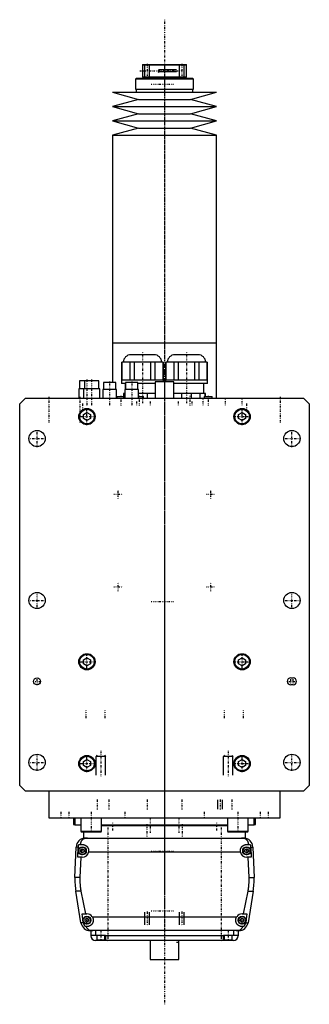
# Model space of a CAD drawing. Extents: x -125 to 125, y -136 to 715.
import ezdxf

# ---------------------------------------------------------------- set-up
doc = ezdxf.new("R2010")
doc.units = 0
doc.linetypes.add('CENTER', pattern=[1.5, 0.45, -0.5, 0.05, -0.5])
for name, color, linetype in [('AM_0', 7, 'CONTINUOUS'), ('AM_10', 7, 'CONTINUOUS'), ('AM_7', 7, 'CENTER')]:
    doc.layers.add(name, color=color, linetype=linetype)

msp = doc.modelspace()

# ---------------------------------------------------------------- linework, layer by layer
at = {"layer": 'AM_0', "color": 7, "linetype": 'CONTINUOUS'}
for p, q in [((-18.7, 676.5), (-19, 676.2)), ((-19, 676.2), (-19, 665.8)), ((-19, 676.2), (19, 676.2)), ((-18.7, 676.5), (18.7, 676.5)), ((19, 676.2), (18.7, 676.5)), ((19, 665.8), (19, 676.2)), ((-24.35, 664.5), (-24.35, 664)), ((-24.35, 664.5), (24.35, 664.5)), ((-19, 665.8), (-18.7, 665.5)), ((-19, 665.8), (19, 665.8)), ((-18.7, 665.5), (18.7, 665.5)), ((-12.5, 665.5), (-12.5, 664.5)), ((12.5, 664.5), (12.5, 665.5)), ((18.7, 665.5), (19, 665.8)), ((24.35, 664), (24.35, 664.5)), ((-25.15, 664), (-25.15, 655)), ((-25.15, 664), (25.15, 664)), ((25.15, 655), (25.15, 664)), ((-45, 652.5), (-22.5, 646.3)), ((-45, 652.5), (45, 652.5)), ((-25.15, 655), (25.15, 655)), ((-24.35, 655), (-24.35, 652.5)), ((22.5, 646.3), (45, 652.5)), ((24.35, 652.5), (24.35, 655)), ((-22.5, 646.3), (-45, 640.1)), ((-45, 640.1), (-22.5, 633.9)), ((-45, 640.1), (45, 640.1)), ((-22.5, 646.3), (22.5, 646.3)), ((45, 640.1), (22.5, 646.3)), ((22.5, 633.9), (45, 640.1)), ((-22.5, 633.9), (-45, 627.7)), ((-22.5, 633.9), (22.5, 633.9)), ((45, 627.7), (22.5, 633.9)), ((-45, 627.7), (-22.5, 621.5)), ((-45, 627.7), (45, 627.7)), ((22.5, 621.5), (45, 627.7)), ((-22.5, 621.5), (-45, 615.3)), ((-45, 615.3), (-45, 435.75)), ((-45, 615.3), (45, 615.3)), ((-22.5, 621.5), (22.5, 621.5)), ((45, 615.3), (22.5, 621.5)), ((45, 435.75), (45, 615.3)), ((-45, 435.75), (-45, 401.5)), ((-45, 435.75), (45, 435.75)), ((-45, 435.75), (0, 435.75)), ((45, 388), (45, 435.75)), ((-36.88, 419), (-36.88, 403.5)), ((-1.13, 419), (-36.88, 419)), ((-36.73, 403.5), (-36.73, 419)), ((-29.85, 419), (-29.85, 403.5)), ((-9, 425.5), (-29, 425.5)), ((-25.88, 403.5), (-25.88, 419)), ((-12.13, 419), (-12.13, 403.5)), ((-8.15, 403.5), (-8.15, 419)), ((-1.27, 419), (-1.27, 403.5)), ((-1.13, 403.5), (-1.13, 419)), ((1.12, 419), (1.12, 403.5)), ((36.87, 419), (1.12, 419)), ((1.27, 403.5), (1.27, 419)), ((8.15, 419), (8.15, 403.5)), ((29, 425.5), (9, 425.5)), ((12.12, 403.5), (12.12, 419)), ((25.87, 419), (25.87, 403.5)), ((29.85, 403.5), (29.85, 419)), ((36.73, 419), (36.73, 403.5)), ((36.87, 403.5), (36.87, 419)), ((-73.25, 403), (-73.25, 396)), ((-56.71, 403), (-73.25, 403)), ((-69.21, 403), (-69.21, 396)), ((-56.71, 396), (-56.71, 403)), ((-52.63, 401.5), (-52.63, 395.5)), ((-42.13, 401.5), (-52.63, 401.5)), ((-42.13, 395.5), (-42.13, 401.5)), ((-37, 403.5), (-37, 400.5)), ((-1, 403.5), (-37, 403.5)), ((-33.58, 400.5), (-37, 400.5)), ((-34, 400.5), (-34, 395.5)), ((-33.57, 401.5), (-33.57, 395.5)), ((-23.07, 401.5), (-33.57, 401.5)), ((-23.07, 395.5), (-23.07, 401.5)), ((-7.99, 400.5), (-23.07, 400.5)), ((-8, 402), (-8, 388)), ((8, 402), (-8, 402)), ((-1, 402), (-1, 403.5)), ((1, 403.5), (1, 402)), ((37, 403.5), (1, 403.5)), ((37, 400.5), (7.99, 400.5)), ((8, 388), (8, 402)), ((34, 392), (34, 400.5)), ((37, 400.5), (37, 403.5)), ((-74, 396), (-74, 388)), ((-55.96, 396), (-74, 396)), ((-69.96, 396), (-69.96, 388)), ((-55.96, 388), (-55.96, 396)), ((-53.38, 395.5), (-53.38, 388)), ((-41.38, 395.5), (-53.38, 395.5)), ((-41.38, 388), (-41.38, 395.5)), ((-35.5, 392), (-35.5, 388)), ((-34.32, 392), (-35.5, 392)), ((-34.87, 388), (-34.87, 392)), ((-34.32, 395.5), (-34.32, 388)), ((-22.32, 395.5), (-34.32, 395.5)), ((-22.32, 388), (-22.32, 395.5)), ((-7.99, 392), (-22.32, 392)), ((-14.97, 392), (-14.97, 388)), ((35.5, 392), (7.99, 392)), ((14.97, 388), (14.97, 392)), ((23.03, 392), (23.03, 388)), ((30.84, 388), (30.84, 392)), ((34.87, 392), (34.87, 389.5)), ((35.5, 389.5), (35.5, 392)), ((-125, 383), (-120, 388)), ((-120, 388), (120, 388)), ((-41.17, 389.5), (-41.17, 388)), ((-41.17, 389.5), (-35.5, 389.5)), ((-22.32, 389.5), (-18.25, 389.5)), ((-18.25, 388), (-18.25, 389.5)), ((34.17, 389.5), (34.17, 388)), ((34.17, 389.5), (41.17, 389.5)), ((41.17, 388), (41.17, 389.5)), ((120, 388), (125, 383)), ((-125, 53), (-125, 383)), ((-70, 373.73), (-67, 375.46)), ((-67, 375.46), (-64, 373.73)), ((64, 373.73), (67, 375.46)), ((67, 375.46), (70, 373.73)), ((125, 383), (125, 53)), ((-70, 370.27), (-70, 373.73)), ((-67, 368.54), (-70, 370.27)), ((-64, 370.27), (-67, 368.54)), ((-64, 373.73), (-64, 370.27)), ((64, 370.27), (64, 373.73)), ((67, 368.54), (64, 370.27)), ((70, 370.27), (67, 368.54)), ((70, 373.73), (70, 370.27)), ((-70, 161.73), (-67, 163.46)), ((-67, 163.46), (-64, 161.73)), ((64, 161.73), (67, 163.46)), ((67, 163.46), (70, 161.73)), ((-70, 158.27), (-70, 161.73)), ((-67, 156.54), (-70, 158.27)), ((-64, 158.27), (-67, 156.54)), ((-64, 161.73), (-64, 158.27)), ((64, 158.27), (64, 161.73)), ((67, 156.54), (64, 158.27)), ((70, 158.27), (67, 156.54)), ((70, 161.73), (70, 158.27)), ((109, 146), (111, 146)), ((111, 140), (109, 140)), ((-70, 73.73), (-67, 75.46)), ((-70, 70.27), (-70, 73.73)), ((-67, 68.54), (-70, 70.27)), ((-67, 75.46), (-64, 73.73)), ((-64, 70.27), (-67, 68.54)), ((-64, 73.73), (-64, 70.27)), ((64, 73.73), (67, 75.46)), ((64, 70.27), (64, 73.73)), ((67, 68.54), (64, 70.27)), ((67, 75.46), (70, 73.73)), ((70, 70.27), (67, 68.54)), ((70, 73.73), (70, 70.27)), ((-120, 48), (-125, 53)), ((125, 53), (120, 48)), ((120, 48), (-120, 48)), ((-100, 48), (-100, 25)), ((100, 25), (100, 48)), ((-100, 25), (100, 25)), ((-88.79, 25.01), (-88.79, 25)), ((-78.5, 25), (-78.5, 19.2)), ((-78.5, 19.7), (-77.56, 19.7)), ((-78.5, 19.2), (-77.56, 19.2)), ((-77.5, 25), (-77.5, 19)), ((-77.5, 19), (-72.29, 19)), ((-72.29, 25), (-72.29, 13.4)), ((-54.3, 18.5), (54.3, 18.5)), ((-54.29, 13.4), (-54.29, 25)), ((-54.29, 19), (54.29, 19)), ((-40.35, 25), (-40.35, 25)), ((40.35, 25), (40.35, 25)), ((54.29, 25), (54.29, 13.4)), ((72.29, 13.4), (72.29, 25)), ((72.29, 19), (77.5, 19)), ((77.5, 19), (77.5, 25)), ((77.56, 19.7), (78.5, 19.7)), ((77.56, 19.2), (78.5, 19.2)), ((78.5, 19.2), (78.5, 25)), ((88.79, 25), (88.79, 25.01)), ((-72.29, 13.4), (-71.89, 13)), ((-72.29, 13.4), (-54.29, 13.4)), ((-71.89, 13), (-54.69, 13)), ((-70, 13), (-70, 7.5)), ((-54.69, 13), (-54.29, 13.4)), ((54.29, 13.4), (54.69, 13)), ((54.29, 13.4), (72.29, 13.4)), ((54.69, 13), (71.89, 13)), ((70, 7.5), (70, 13)), ((71.89, 13), (72.29, 13.4)), ((-73.97, 2), (-71, 2)), ((-70, 7.5), (-66.56, 7.5)), ((-68.3, 7.5), (68.3, 7.5)), ((68.3, 7.5), (70, 7.5)), ((71, 2), (73.97, 2)), ((-77.28, -26.54), (-76.29, -0.2)), ((-74.4, -0.2), (-76.29, -0.2)), ((-74.75, -9), (-74.4, -0.2)), ((-72.5, -2.63), (-71, -1.77)), ((-72.5, -4.37), (-72.5, -2.63)), ((-71, -5.23), (-72.5, -4.37)), ((-71, -1.77), (-69.5, -2.63)), ((-69.5, -4.37), (-71, -5.23)), ((-69.5, -2.63), (-69.5, -4.37)), ((65.59, -4.5), (-65.59, -4.5)), ((69.5, -2.63), (71, -1.77)), ((69.5, -4.37), (69.5, -2.63)), ((71, -5.23), (69.5, -4.37)), ((71, -1.77), (72.5, -2.63)), ((72.5, -4.37), (71, -5.23)), ((72.5, -2.63), (72.5, -4.37)), ((74.4, -0.2), (76.29, -0.2)), ((74.4, -0.2), (74.75, -9)), ((76.29, -0.2), (77.28, -26.54)), ((-71, -9), (-74.75, -9)), ((-72.2, -9), (-72.97, -26.54)), ((74.75, -9), (71, -9)), ((72.97, -26.54), (72.2, -9)), ((-72.97, -26.54), (-77.28, -26.54)), ((72.97, -26.54), (77.28, -26.54)), ((-72.1, -65.78), (-76.54, -38.4)), ((-72.1, -38.4), (-76.54, -38.4)), ((-72.1, -38.4), (-68.19, -58)), ((68.19, -58), (72.1, -38.4)), ((72.1, -38.4), (76.54, -38.4)), ((76.54, -38.4), (72.1, -65.78)), ((-70.39, -62.62), (-71.21, -58)), ((-71.21, -58), (-67, -58)), ((67, -58), (71.21, -58)), ((71.21, -58), (70.39, -62.62)), ((-69.82, -65.78), (-72.1, -65.78)), ((-69.82, -65.78), (-69.87, -65.5)), ((-68.5, -62.63), (-67, -61.77)), ((-68.5, -64.37), (-68.5, -62.63)), ((-67, -65.23), (-68.5, -64.37)), ((-67, -61.77), (-65.5, -62.63)), ((-65.5, -64.37), (-67, -65.23)), ((-65.5, -62.63), (-65.5, -64.37)), ((-62.39, -60.5), (62.39, -60.5)), ((65.5, -62.63), (67, -61.77)), ((65.5, -64.37), (65.5, -62.63)), ((67, -65.23), (65.5, -64.37)), ((67, -61.77), (68.5, -62.63)), ((68.5, -64.37), (67, -65.23)), ((68.5, -62.63), (68.5, -64.37)), ((69.87, -65.5), (69.82, -65.78)), ((69.82, -65.78), (72.1, -65.78)), ((-67, -69), (-68.39, -69)), ((64.2, -72.5), (-64.2, -72.5)), ((-63.5, -72.5), (-63.5, -77)), ((-63.5, -76.5), (-51, -76.5)), ((-59.5, -72.5), (-59.5, -76.5)), ((-58.5, -76.5), (-58.5, -80.5)), ((-51.5, -80.5), (-51.5, -76.5)), ((-51, -76.5), (-51, -81)), ((51, -81), (51, -76.5)), ((51, -76.5), (63.5, -76.5)), ((51.5, -76.5), (51.5, -80.5)), ((58.5, -80.5), (58.5, -76.5)), ((59.5, -72.5), (59.5, -76.5)), ((63.5, -72.5), (63.5, -77)), ((68.39, -69), (67, -69)), ((59.5, -81), (-59.5, -81)), ((-58.5, -80.5), (-51.5, -80.5)), ((-55, -81), (-55, -80.5)), ((51, -77), (-51, -77)), ((-12.5, -81), (-12.5, -97.5)), ((12.43, -81.11), (12.42, -81.25)), ((12.45, -84.14), (12.47, -84.29)), ((12.49, -84.42), (12.49, -84.46)), ((12.5, -97.5), (12.5, -84.5)), ((51.5, -80.5), (58.5, -80.5)), ((55, -81), (55, -80.5)), ((-12.5, -97.5), (12.5, -97.5))]:
    msp.add_line(p, q, dxfattribs=at)
for points in [[(-74.4, -0.2, 0), (-74.39, -0.14, 0), (-74.39, -0.02, 0), (-74.38, 0.1, 0), (-74.37, 0.16, 0), (-74.37, 0.23, 0), (-74.35, 0.35, 0), (-74.34, 0.47, 0), (-74.32, 0.6, 0), (-74.3, 0.72, 0), (-74.28, 0.85, 0), (-74.27, 0.91, 0), (-74.26, 0.97, 0), (-74.23, 1.1, 0), (-74.2, 1.22, 0), (-74.17, 1.34, 0), (-74.14, 1.47, 0), (-74.1, 1.59, 0), (-74.09, 1.65, 0), (-74.07, 1.71, 0), (-74.03, 1.83, 0), (-73.99, 1.94, 0), (-73.97, 2, 0)], [(-66.56, 7.5, 0), (-66.61, 7.5, 0), (-66.7, 7.5, 0), (-66.8, 7.5, 0), (-66.84, 7.5, 0), (-66.89, 7.49, 0), (-66.98, 7.49, 0), (-67.08, 7.49, 0), (-67.17, 7.48, 0), (-67.26, 7.47, 0), (-67.35, 7.47, 0), (-67.4, 7.46, 0), (-67.45, 7.46, 0), (-67.54, 7.45, 0), (-67.63, 7.44, 0), (-67.72, 7.42, 0), (-67.82, 7.41, 0), (-67.91, 7.4, 0), (-67.95, 7.39, 0), (-68, 7.38, 0), (-68.09, 7.37, 0), (-68.18, 7.35, 0), (-68.23, 7.34, 0), (-68.27, 7.33, 0), (-68.36, 7.31, 0), (-68.45, 7.29, 0), (-68.49, 7.28, 0), (-68.53, 7.27, 0), (-68.62, 7.24, 0), (-68.71, 7.22, 0), (-68.79, 7.2, 0), (-68.88, 7.17, 0), (-68.96, 7.14, 0), (-69, 7.13, 0), (-69.04, 7.11, 0), (-69.13, 7.08, 0), (-69.21, 7.05, 0), (-69.29, 7.02, 0), (-69.37, 6.99, 0), (-69.45, 6.96, 0), (-69.49, 6.94, 0), (-69.53, 6.92, 0), (-69.6, 6.89, 0), (-69.68, 6.85, 0), (-69.76, 6.81, 0), (-69.83, 6.77, 0), (-69.91, 6.74, 0), (-69.94, 6.72, 0), (-69.98, 6.69, 0), (-70.05, 6.65, 0), (-70.12, 6.61, 0), (-70.19, 6.57, 0), (-70.26, 6.52, 0), (-70.33, 6.48, 0), (-70.37, 6.46, 0), (-70.4, 6.43, 0), (-70.47, 6.39, 0), (-70.53, 6.34, 0), (-70.6, 6.29, 0), (-70.66, 6.24, 0), (-70.72, 6.19, 0), (-70.75, 6.17, 0), (-70.78, 6.14, 0), (-70.84, 6.09, 0), (-70.9, 6.04, 0), (-70.93, 6.01, 0), (-70.96, 5.98, 0), (-71.02, 5.93, 0), (-71.08, 5.87, 0), (-71.1, 5.85, 0), (-71.13, 5.82, 0), (-71.19, 5.76, 0), (-71.24, 5.71, 0), (-71.29, 5.65, 0), (-71.34, 5.59, 0), (-71.4, 5.53, 0), (-71.42, 5.5, 0), (-71.45, 5.47, 0), (-71.5, 5.41, 0), (-71.54, 5.35, 0), (-71.59, 5.28, 0), (-71.64, 5.22, 0), (-71.68, 5.16, 0), (-71.71, 5.12, 0), (-71.73, 5.09, 0), (-71.77, 5.02, 0), (-71.82, 4.96, 0), (-71.86, 4.89, 0), (-71.9, 4.82, 0), (-71.94, 4.75, 0), (-71.96, 4.72, 0), (-71.98, 4.68, 0), (-72.02, 4.61, 0), (-72.06, 4.54, 0), (-72.1, 4.46, 0), (-72.13, 4.39, 0), (-72.17, 4.32, 0), (-72.18, 4.28, 0), (-72.2, 4.24, 0), (-72.24, 4.16, 0), (-72.27, 4.09, 0), (-72.3, 4.01, 0), (-72.33, 3.93, 0), (-72.36, 3.85, 0), (-72.37, 3.81, 0), (-72.39, 3.77, 0), (-72.42, 3.69, 0), (-72.44, 3.61, 0), (-72.46, 3.57, 0), (-72.47, 3.52, 0), (-72.49, 3.44, 0), (-72.52, 3.36, 0), (-72.53, 3.32, 0), (-72.54, 3.27, 0), (-72.56, 3.19, 0), (-72.58, 3.1, 0), (-72.6, 3.02, 0), (-72.62, 2.93, 0), (-72.63, 2.84, 0), (-72.64, 2.8, 0), (-72.65, 2.76, 0), (-72.66, 2.67, 0), (-72.68, 2.58, 0), (-72.72, 2.27, 0), (-72.74, 2, 0)], [(-71, 2, 0), (-70.96, 2, 0), (-70.87, 2, 0), (-70.78, 2, 0), (-70.73, 1.99, 0), (-70.69, 1.99, 0), (-70.6, 1.99, 0), (-70.51, 1.98, 0), (-70.42, 1.97, 0), (-70.33, 1.96, 0), (-70.24, 1.95, 0), (-70.19, 1.94, 0), (-70.15, 1.93, 0), (-70.06, 1.92, 0), (-69.97, 1.9, 0), (-69.88, 1.88, 0), (-69.79, 1.86, 0), (-69.7, 1.84, 0), (-69.65, 1.83, 0), (-69.61, 1.82, 0), (-69.52, 1.8, 0), (-69.43, 1.77, 0), (-69.38, 1.76, 0), (-69.34, 1.74, 0), (-69.25, 1.72, 0), (-69.17, 1.69, 0), (-69.12, 1.67, 0), (-69.08, 1.65, 0), (-68.99, 1.62, 0), (-68.91, 1.59, 0), (-68.82, 1.55, 0), (-68.74, 1.51, 0), (-68.66, 1.48, 0), (-68.61, 1.46, 0), (-68.57, 1.44, 0), (-68.49, 1.39, 0), (-68.41, 1.35, 0), (-68.33, 1.31, 0), (-68.25, 1.26, 0), (-68.17, 1.22, 0), (-68.14, 1.2, 0), (-68.1, 1.17, 0), (-68.02, 1.12, 0), (-67.95, 1.07, 0), (-67.87, 1.02, 0), (-67.8, 0.97, 0), (-67.73, 0.92, 0), (-67.69, 0.89, 0), (-67.66, 0.87, 0), (-67.59, 0.81, 0), (-67.52, 0.76, 0), (-67.45, 0.7, 0), (-67.39, 0.65, 0), (-67.32, 0.59, 0), (-67.29, 0.56, 0), (-67.26, 0.53, 0), (-67.2, 0.47, 0), (-67.14, 0.41, 0), (-67.08, 0.35, 0), (-67.02, 0.29, 0), (-66.96, 0.23, 0), (-66.93, 0.2, 0), (-66.9, 0.17, 0), (-66.84, 0.1, 0), (-66.79, 0.04, 0), (-66.76, 0, 0), (-66.73, -0.03, 0), (-66.68, -0.1, 0), (-66.62, -0.17, 0), (-66.6, -0.2, 0), (-66.57, -0.24, 0), (-66.52, -0.31, 0), (-66.47, -0.38, 0), (-66.42, -0.45, 0), (-66.37, -0.53, 0), (-66.32, -0.6, 0), (-66.3, -0.64, 0), (-66.28, -0.68, 0), (-66.23, -0.76, 0), (-66.19, -0.83, 0), (-66.15, -0.91, 0), (-66.11, -0.99, 0), (-66.06, -1.07, 0), (-66.05, -1.11, 0), (-66.03, -1.15, 0), (-65.99, -1.23, 0), (-65.95, -1.32, 0), (-65.92, -1.4, 0), (-65.88, -1.48, 0), (-65.85, -1.57, 0), (-65.84, -1.61, 0), (-65.82, -1.65, 0), (-65.79, -1.74, 0), (-65.76, -1.82, 0), (-65.74, -1.91, 0), (-65.71, -1.99, 0), (-65.69, -2.08, 0), (-65.68, -2.12, 0), (-65.66, -2.17, 0), (-65.64, -2.25, 0), (-65.62, -2.34, 0), (-65.61, -2.43, 0), (-65.59, -2.52, 0), (-65.57, -2.6, 0), (-65.57, -2.65, 0), (-65.56, -2.69, 0), (-65.55, -2.78, 0), (-65.54, -2.87, 0), (-65.53, -2.91, 0), (-65.53, -2.96, 0), (-65.52, -3.04, 0), (-65.51, -3.13, 0), (-65.51, -3.18, 0), (-65.51, -3.22, 0), (-65.5, -3.31, 0), (-65.5, -3.39, 0), (-65.5, -3.48, 0), (-65.5, -3.57, 0), (-65.5, -3.65, 0), (-65.5, -3.7, 0), (-65.51, -3.74, 0), (-65.51, -3.83, 0), (-65.52, -3.92, 0), (-65.52, -4.01, 0), (-65.53, -4.1, 0), (-65.54, -4.19, 0), (-65.55, -4.23, 0), (-65.55, -4.28, 0), (-65.57, -4.37, 0), (-65.58, -4.46, 0), (-65.59, -4.5, 0)], [(65.59, -4.5, 0), (65.58, -4.46, 0), (65.57, -4.37, 0), (65.55, -4.28, 0), (65.55, -4.23, 0), (65.54, -4.19, 0), (65.53, -4.1, 0), (65.52, -4.01, 0), (65.52, -3.92, 0), (65.51, -3.83, 0), (65.51, -3.74, 0), (65.5, -3.7, 0), (65.5, -3.65, 0), (65.5, -3.57, 0), (65.5, -3.48, 0), (65.5, -3.39, 0), (65.5, -3.31, 0), (65.51, -3.22, 0), (65.51, -3.18, 0), (65.51, -3.13, 0), (65.52, -3.04, 0), (65.53, -2.96, 0), (65.53, -2.91, 0), (65.54, -2.87, 0), (65.55, -2.78, 0), (65.56, -2.69, 0), (65.57, -2.65, 0), (65.57, -2.6, 0), (65.59, -2.52, 0), (65.61, -2.43, 0), (65.62, -2.34, 0), (65.64, -2.25, 0), (65.66, -2.17, 0), (65.68, -2.12, 0), (65.69, -2.08, 0), (65.71, -1.99, 0), (65.74, -1.91, 0), (65.76, -1.82, 0), (65.79, -1.74, 0), (65.82, -1.65, 0), (65.84, -1.61, 0), (65.85, -1.57, 0), (65.88, -1.48, 0), (65.92, -1.4, 0), (65.95, -1.32, 0), (65.99, -1.23, 0), (66.03, -1.15, 0), (66.05, -1.11, 0), (66.06, -1.07, 0), (66.11, -0.99, 0), (66.15, -0.91, 0), (66.19, -0.83, 0), (66.23, -0.76, 0), (66.28, -0.68, 0), (66.3, -0.64, 0), (66.32, -0.6, 0), (66.37, -0.53, 0), (66.42, -0.45, 0), (66.47, -0.38, 0), (66.52, -0.31, 0), (66.57, -0.24, 0), (66.6, -0.2, 0), (66.62, -0.17, 0), (66.68, -0.1, 0), (66.73, -0.03, 0), (66.76, 0, 0), (66.79, 0.04, 0), (66.84, 0.1, 0), (66.9, 0.17, 0), (66.93, 0.2, 0), (66.96, 0.23, 0), (67.02, 0.29, 0), (67.08, 0.35, 0), (67.14, 0.41, 0), (67.2, 0.47, 0), (67.26, 0.53, 0), (67.29, 0.56, 0), (67.32, 0.59, 0), (67.39, 0.65, 0), (67.45, 0.7, 0), (67.52, 0.76, 0), (67.59, 0.81, 0), (67.66, 0.87, 0), (67.69, 0.89, 0), (67.73, 0.92, 0), (67.8, 0.97, 0), (67.87, 1.02, 0), (67.95, 1.07, 0), (68.02, 1.12, 0), (68.1, 1.17, 0), (68.14, 1.2, 0), (68.17, 1.22, 0), (68.25, 1.26, 0), (68.33, 1.31, 0), (68.41, 1.35, 0), (68.49, 1.39, 0), (68.57, 1.44, 0), (68.61, 1.46, 0), (68.66, 1.48, 0), (68.74, 1.51, 0), (68.82, 1.55, 0), (68.91, 1.59, 0), (68.99, 1.62, 0), (69.08, 1.65, 0), (69.12, 1.67, 0), (69.17, 1.69, 0), (69.25, 1.72, 0), (69.34, 1.74, 0), (69.38, 1.76, 0), (69.43, 1.77, 0), (69.52, 1.8, 0), (69.61, 1.82, 0), (69.65, 1.83, 0), (69.7, 1.84, 0), (69.79, 1.86, 0), (69.88, 1.88, 0), (69.97, 1.9, 0), (70.06, 1.92, 0), (70.15, 1.93, 0), (70.19, 1.94, 0), (70.24, 1.95, 0), (70.33, 1.96, 0), (70.42, 1.97, 0), (70.51, 1.98, 0), (70.6, 1.99, 0), (70.69, 1.99, 0), (70.73, 1.99, 0), (70.78, 2, 0), (70.87, 2, 0), (70.96, 2, 0), (71, 2, 0)], [(72.74, 2, 0), (72.74, 2.05, 0), (72.73, 2.14, 0), (72.72, 2.23, 0), (72.72, 2.27, 0), (72.71, 2.32, 0), (72.7, 2.41, 0), (72.69, 2.5, 0), (72.68, 2.59, 0), (72.66, 2.68, 0), (72.65, 2.76, 0), (72.64, 2.81, 0), (72.63, 2.85, 0), (72.61, 2.94, 0), (72.6, 3.03, 0), (72.58, 3.11, 0), (72.56, 3.2, 0), (72.54, 3.28, 0), (72.52, 3.33, 0), (72.51, 3.37, 0), (72.49, 3.45, 0), (72.46, 3.53, 0), (72.45, 3.58, 0), (72.44, 3.62, 0), (72.41, 3.7, 0), (72.39, 3.78, 0), (72.37, 3.82, 0), (72.36, 3.86, 0), (72.33, 3.94, 0), (72.3, 4.01, 0), (72.27, 4.09, 0), (72.23, 4.17, 0), (72.2, 4.24, 0), (72.18, 4.28, 0), (72.17, 4.32, 0), (72.13, 4.39, 0), (72.1, 4.46, 0), (72.06, 4.54, 0), (72.02, 4.61, 0), (71.98, 4.68, 0), (71.96, 4.71, 0), (71.94, 4.75, 0), (71.9, 4.82, 0), (71.86, 4.89, 0), (71.82, 4.95, 0), (71.78, 5.02, 0), (71.73, 5.08, 0), (71.71, 5.12, 0), (71.69, 5.15, 0), (71.64, 5.21, 0), (71.6, 5.28, 0), (71.55, 5.34, 0), (71.5, 5.4, 0), (71.45, 5.46, 0), (71.43, 5.49, 0), (71.4, 5.52, 0), (71.35, 5.58, 0), (71.3, 5.64, 0), (71.25, 5.7, 0), (71.19, 5.75, 0), (71.14, 5.81, 0), (71.11, 5.84, 0), (71.08, 5.87, 0), (71.03, 5.92, 0), (70.97, 5.98, 0), (70.94, 6, 0), (70.91, 6.03, 0), (70.85, 6.08, 0), (70.79, 6.13, 0), (70.76, 6.16, 0), (70.73, 6.18, 0), (70.67, 6.23, 0), (70.6, 6.28, 0), (70.54, 6.33, 0), (70.47, 6.38, 0), (70.41, 6.43, 0), (70.37, 6.45, 0), (70.34, 6.47, 0), (70.27, 6.52, 0), (70.2, 6.56, 0), (70.13, 6.61, 0), (70.06, 6.65, 0), (69.99, 6.69, 0), (69.95, 6.71, 0), (69.91, 6.73, 0), (69.84, 6.77, 0), (69.76, 6.81, 0), (69.69, 6.85, 0), (69.61, 6.88, 0), (69.53, 6.92, 0), (69.5, 6.94, 0), (69.46, 6.95, 0), (69.38, 6.99, 0), (69.3, 7.02, 0), (69.22, 7.05, 0), (69.13, 7.08, 0), (69.05, 7.11, 0), (69.01, 7.13, 0), (68.97, 7.14, 0), (68.89, 7.17, 0), (68.8, 7.19, 0), (68.72, 7.22, 0), (68.63, 7.24, 0), (68.54, 7.27, 0), (68.5, 7.28, 0), (68.46, 7.29, 0), (68.37, 7.31, 0), (68.28, 7.33, 0), (68.23, 7.34, 0), (68.19, 7.35, 0), (68.1, 7.36, 0), (68.01, 7.38, 0), (67.96, 7.39, 0), (67.91, 7.4, 0), (67.82, 7.41, 0), (67.73, 7.42, 0), (67.64, 7.44, 0), (67.55, 7.45, 0), (67.45, 7.46, 0), (67.41, 7.46, 0), (67.36, 7.47, 0), (67.27, 7.47, 0), (67.17, 7.48, 0), (67.08, 7.49, 0), (66.99, 7.49, 0), (66.89, 7.49, 0), (66.85, 7.5, 0), (66.8, 7.5, 0), (66.7, 7.5, 0), (66.61, 7.5, 0), (66.56, 7.5, 0)], [(73.97, 2, 0), (73.99, 1.94, 0), (74.03, 1.83, 0), (74.07, 1.71, 0), (74.09, 1.65, 0), (74.1, 1.59, 0), (74.14, 1.47, 0), (74.17, 1.34, 0), (74.2, 1.22, 0), (74.23, 1.1, 0), (74.26, 0.97, 0), (74.27, 0.91, 0), (74.28, 0.85, 0), (74.3, 0.72, 0), (74.32, 0.6, 0), (74.34, 0.47, 0), (74.35, 0.35, 0), (74.37, 0.23, 0), (74.37, 0.16, 0), (74.38, 0.1, 0), (74.39, -0.02, 0), (74.39, -0.14, 0), (74.4, -0.2, 0)], [(-72.97, -26.54, 0), (-72.99, -26.87, 0), (-73.01, -27.51, 0), (-73.02, -28.16, 0), (-73.02, -28.47, 0), (-73.02, -28.79, 0), (-73.02, -29.43, 0), (-73, -30.07, 0), (-72.98, -30.72, 0), (-72.96, -31.37, 0), (-72.92, -32.03, 0), (-72.9, -32.36, 0), (-72.87, -32.69, 0), (-72.82, -33.35, 0), (-72.75, -34.02, 0), (-72.68, -34.69, 0), (-72.59, -35.36, 0), (-72.5, -36.04, 0), (-72.45, -36.38, 0), (-72.4, -36.71, 0), (-72.29, -37.39, 0), (-72.17, -38.06, 0), (-72.1, -38.4, 0)], [(72.1, -38.4, 0), (72.17, -38.06, 0), (72.29, -37.39, 0), (72.4, -36.71, 0), (72.45, -36.38, 0), (72.5, -36.04, 0), (72.59, -35.36, 0), (72.68, -34.69, 0), (72.75, -34.02, 0), (72.82, -33.35, 0), (72.87, -32.69, 0), (72.9, -32.36, 0), (72.92, -32.03, 0), (72.96, -31.37, 0), (72.98, -30.72, 0), (73, -30.07, 0), (73.02, -29.43, 0), (73.02, -28.79, 0), (73.02, -28.47, 0), (73.02, -28.16, 0), (73.01, -27.51, 0), (72.99, -26.87, 0), (72.97, -26.54, 0)], [(-68.39, -69, 0), (-68.45, -68.92, 0), (-68.56, -68.77, 0), (-68.67, -68.61, 0), (-68.72, -68.53, 0), (-68.77, -68.45, 0), (-68.88, -68.28, 0), (-68.98, -68.11, 0), (-69.07, -67.93, 0), (-69.17, -67.75, 0), (-69.26, -67.57, 0), (-69.3, -67.47, 0), (-69.34, -67.38, 0), (-69.42, -67.19, 0), (-69.49, -67.01, 0), (-69.55, -66.83, 0), (-69.61, -66.65, 0), (-69.66, -66.46, 0), (-69.69, -66.37, 0), (-69.71, -66.27, 0), (-69.76, -66.08, 0), (-69.8, -65.88, 0), (-69.82, -65.78, 0)], [(-62.39, -60.5, 0), (-62.36, -60.55, 0), (-62.3, -60.65, 0), (-62.24, -60.74, 0), (-62.21, -60.79, 0), (-62.18, -60.84, 0), (-62.13, -60.95, 0), (-62.08, -61.05, 0), (-62.03, -61.15, 0), (-61.98, -61.26, 0), (-61.93, -61.36, 0), (-61.91, -61.41, 0), (-61.89, -61.47, 0), (-61.85, -61.57, 0), (-61.81, -61.68, 0), (-61.77, -61.79, 0), (-61.74, -61.9, 0), (-61.71, -62.01, 0), (-61.69, -62.06, 0), (-61.68, -62.12, 0), (-61.65, -62.23, 0), (-61.62, -62.34, 0), (-61.61, -62.39, 0), (-61.6, -62.45, 0), (-61.58, -62.56, 0), (-61.56, -62.66, 0), (-61.56, -62.72, 0), (-61.55, -62.77, 0), (-61.53, -62.88, 0), (-61.52, -62.99, 0), (-61.51, -63.1, 0), (-61.51, -63.21, 0), (-61.5, -63.31, 0), (-61.5, -63.37, 0), (-61.5, -63.42, 0), (-61.5, -63.52, 0), (-61.5, -63.63, 0), (-61.5, -63.73, 0), (-61.51, -63.84, 0), (-61.52, -63.95, 0), (-61.52, -64, 0), (-61.53, -64.05, 0), (-61.54, -64.16, 0), (-61.55, -64.26, 0), (-61.57, -64.37, 0), (-61.59, -64.47, 0), (-61.61, -64.58, 0), (-61.62, -64.63, 0), (-61.63, -64.69, 0), (-61.65, -64.79, 0), (-61.68, -64.9, 0), (-61.71, -65, 0), (-61.74, -65.1, 0), (-61.77, -65.21, 0), (-61.79, -65.26, 0), (-61.81, -65.31, 0), (-61.84, -65.41, 0), (-61.88, -65.51, 0), (-61.92, -65.61, 0), (-61.96, -65.71, 0), (-62.01, -65.81, 0), (-62.03, -65.86, 0), (-62.05, -65.9, 0), (-62.1, -66, 0), (-62.15, -66.1, 0), (-62.18, -66.14, 0), (-62.2, -66.19, 0), (-62.26, -66.28, 0), (-62.31, -66.37, 0), (-62.34, -66.42, 0), (-62.37, -66.46, 0), (-62.43, -66.55, 0), (-62.49, -66.64, 0), (-62.55, -66.73, 0), (-62.61, -66.81, 0), (-62.67, -66.9, 0), (-62.71, -66.94, 0), (-62.74, -66.98, 0), (-62.81, -67.06, 0), (-62.87, -67.14, 0), (-62.94, -67.21, 0), (-63.01, -67.29, 0), (-63.09, -67.36, 0), (-63.12, -67.4, 0), (-63.16, -67.44, 0), (-63.23, -67.51, 0), (-63.31, -67.58, 0), (-63.38, -67.64, 0), (-63.46, -67.71, 0), (-63.55, -67.78, 0), (-63.59, -67.81, 0), (-63.63, -67.85, 0), (-63.71, -67.91, 0), (-63.8, -67.97, 0), (-63.89, -68.04, 0), (-63.98, -68.1, 0), (-64.07, -68.15, 0), (-64.12, -68.18, 0), (-64.16, -68.21, 0), (-64.26, -68.27, 0), (-64.36, -68.32, 0), (-64.45, -68.37, 0), (-64.55, -68.43, 0), (-64.65, -68.47, 0), (-64.7, -68.5, 0), (-64.76, -68.52, 0), (-64.86, -68.57, 0), (-64.96, -68.61, 0), (-65.02, -68.63, 0), (-65.07, -68.65, 0), (-65.17, -68.69, 0), (-65.28, -68.72, 0), (-65.34, -68.74, 0), (-65.39, -68.76, 0), (-65.5, -68.79, 0), (-65.61, -68.82, 0), (-65.72, -68.85, 0), (-65.83, -68.87, 0), (-65.94, -68.9, 0), (-66, -68.91, 0), (-66.05, -68.92, 0), (-66.16, -68.94, 0), (-66.27, -68.95, 0), (-66.39, -68.97, 0), (-66.5, -68.98, 0), (-66.61, -68.99, 0), (-66.67, -68.99, 0), (-66.72, -68.99, 0), (-66.83, -69, 0), (-66.94, -69, 0), (-67, -69, 0)], [(67, -69, 0), (66.94, -69, 0), (66.83, -69, 0), (66.72, -68.99, 0), (66.67, -68.99, 0), (66.61, -68.99, 0), (66.5, -68.98, 0), (66.39, -68.97, 0), (66.27, -68.95, 0), (66.16, -68.94, 0), (66.05, -68.92, 0), (66, -68.91, 0), (65.94, -68.9, 0), (65.83, -68.87, 0), (65.72, -68.85, 0), (65.61, -68.82, 0), (65.5, -68.79, 0), (65.39, -68.76, 0), (65.34, -68.74, 0), (65.28, -68.72, 0), (65.17, -68.69, 0), (65.07, -68.65, 0), (65.02, -68.63, 0), (64.96, -68.61, 0), (64.86, -68.57, 0), (64.76, -68.52, 0), (64.7, -68.5, 0), (64.65, -68.47, 0), (64.55, -68.43, 0), (64.45, -68.37, 0), (64.36, -68.32, 0), (64.26, -68.27, 0), (64.16, -68.21, 0), (64.12, -68.18, 0), (64.07, -68.15, 0), (63.98, -68.1, 0), (63.89, -68.04, 0), (63.8, -67.97, 0), (63.71, -67.91, 0), (63.63, -67.85, 0), (63.59, -67.81, 0), (63.55, -67.78, 0), (63.46, -67.71, 0), (63.38, -67.64, 0), (63.31, -67.58, 0), (63.23, -67.51, 0), (63.16, -67.44, 0), (63.12, -67.4, 0), (63.09, -67.36, 0), (63.01, -67.29, 0), (62.94, -67.21, 0), (62.87, -67.14, 0), (62.81, -67.06, 0), (62.74, -66.98, 0), (62.71, -66.94, 0), (62.67, -66.9, 0), (62.61, -66.81, 0), (62.55, -66.73, 0), (62.49, -66.64, 0), (62.43, -66.55, 0), (62.37, -66.46, 0), (62.34, -66.42, 0), (62.31, -66.37, 0), (62.26, -66.28, 0), (62.2, -66.19, 0), (62.18, -66.14, 0), (62.15, -66.1, 0), (62.1, -66, 0), (62.05, -65.9, 0), (62.03, -65.86, 0), (62.01, -65.81, 0), (61.96, -65.71, 0), (61.92, -65.61, 0), (61.88, -65.51, 0), (61.84, -65.41, 0), (61.81, -65.31, 0), (61.79, -65.26, 0), (61.77, -65.21, 0), (61.74, -65.1, 0), (61.71, -65, 0), (61.68, -64.9, 0), (61.65, -64.79, 0), (61.63, -64.69, 0), (61.62, -64.63, 0), (61.61, -64.58, 0), (61.59, -64.47, 0), (61.57, -64.37, 0), (61.55, -64.26, 0), (61.54, -64.16, 0), (61.53, -64.05, 0), (61.52, -64, 0), (61.52, -63.95, 0), (61.51, -63.84, 0), (61.5, -63.73, 0), (61.5, -63.63, 0), (61.5, -63.52, 0), (61.5, -63.42, 0), (61.5, -63.37, 0), (61.5, -63.31, 0), (61.51, -63.21, 0), (61.51, -63.1, 0), (61.52, -62.99, 0), (61.53, -62.88, 0), (61.55, -62.77, 0), (61.56, -62.72, 0), (61.56, -62.66, 0), (61.58, -62.56, 0), (61.6, -62.45, 0), (61.61, -62.39, 0), (61.62, -62.34, 0), (61.65, -62.23, 0), (61.68, -62.12, 0), (61.69, -62.06, 0), (61.71, -62.01, 0), (61.74, -61.9, 0), (61.77, -61.79, 0), (61.81, -61.68, 0), (61.85, -61.57, 0), (61.89, -61.47, 0), (61.91, -61.41, 0), (61.93, -61.36, 0), (61.98, -61.26, 0), (62.03, -61.15, 0), (62.08, -61.05, 0), (62.13, -60.95, 0), (62.18, -60.84, 0), (62.21, -60.79, 0), (62.24, -60.74, 0), (62.3, -60.65, 0), (62.36, -60.55, 0), (62.39, -60.5, 0)], [(69.82, -65.78, 0), (69.8, -65.88, 0), (69.76, -66.08, 0), (69.71, -66.27, 0), (69.69, -66.37, 0), (69.66, -66.46, 0), (69.61, -66.65, 0), (69.55, -66.83, 0), (69.49, -67.01, 0), (69.42, -67.19, 0), (69.34, -67.38, 0), (69.3, -67.47, 0), (69.26, -67.57, 0), (69.17, -67.75, 0), (69.07, -67.93, 0), (68.98, -68.11, 0), (68.88, -68.28, 0), (68.77, -68.45, 0), (68.72, -68.53, 0), (68.67, -68.61, 0), (68.56, -68.77, 0), (68.45, -68.92, 0), (68.39, -69, 0)], [(-67.64, -69, 0), (-67.57, -69.19, 0), (-67.42, -69.55, 0), (-67.24, -69.89, 0), (-67.14, -70.05, 0), (-67.04, -70.21, 0), (-66.82, -70.51, 0), (-66.59, -70.78, 0), (-66.32, -71.04, 0), (-66.16, -71.19, 0), (-66.11, -71.23, 0), (-66.07, -71.27, 0), (-66.04, -71.29, 0), (-66.02, -71.31, 0), (-65.97, -71.34, 0), (-65.92, -71.38, 0), (-65.87, -71.42, 0), (-65.81, -71.45, 0), (-65.76, -71.49, 0), (-65.73, -71.51, 0), (-65.71, -71.53, 0), (-65.65, -71.56, 0), (-65.6, -71.6, 0), (-65.57, -71.61, 0), (-65.54, -71.63, 0), (-65.49, -71.66, 0), (-65.43, -71.69, 0), (-65.4, -71.71, 0), (-65.38, -71.73, 0), (-65.32, -71.76, 0), (-65.26, -71.79, 0), (-65.2, -71.82, 0), (-65.14, -71.85, 0), (-65.08, -71.88, 0), (-65.05, -71.89, 0), (-65.02, -71.91, 0), (-64.96, -71.93, 0), (-64.9, -71.96, 0), (-64.83, -71.99, 0), (-64.77, -72.01, 0), (-64.71, -72.04, 0), (-64.68, -72.05, 0), (-64.64, -72.06, 0), (-64.58, -72.09, 0), (-64.52, -72.11, 0), (-64.45, -72.13, 0), (-64.39, -72.15, 0), (-64.32, -72.17, 0), (-64.29, -72.18, 0), (-64.25, -72.19, 0), (-64.19, -72.21, 0), (-64.12, -72.23, 0), (-64.05, -72.25, 0), (-63.98, -72.27, 0), (-63.92, -72.28, 0), (-63.88, -72.29, 0), (-63.85, -72.3, 0), (-63.78, -72.31, 0), (-63.71, -72.33, 0), (-63.64, -72.34, 0), (-63.57, -72.36, 0), (-63.5, -72.37, 0), (-63.46, -72.38, 0), (-63.43, -72.38, 0), (-63.36, -72.39, 0), (-63.28, -72.41, 0), (-63.25, -72.41, 0), (-63.21, -72.42, 0), (-63.14, -72.43, 0), (-63.07, -72.43, 0), (-63.03, -72.44, 0), (-62.99, -72.44, 0), (-62.92, -72.45, 0), (-62.85, -72.46, 0), (-62.77, -72.46, 0), (-62.7, -72.47, 0), (-62.63, -72.48, 0), (-62.59, -72.48, 0), (-62.55, -72.48, 0), (-62.48, -72.49, 0), (-62.41, -72.49, 0), (-62.15, -72.5, 0), (-61.92, -72.5, 0)], [(61.92, -72.5, 0), (62.15, -72.5, 0), (62.41, -72.49, 0), (62.48, -72.49, 0), (62.55, -72.48, 0), (62.59, -72.48, 0), (62.63, -72.48, 0), (62.7, -72.47, 0), (62.77, -72.46, 0), (62.85, -72.46, 0), (62.92, -72.45, 0), (62.99, -72.44, 0), (63.03, -72.44, 0), (63.07, -72.43, 0), (63.14, -72.43, 0), (63.21, -72.42, 0), (63.25, -72.41, 0), (63.28, -72.41, 0), (63.36, -72.39, 0), (63.43, -72.38, 0), (63.46, -72.38, 0), (63.5, -72.37, 0), (63.57, -72.36, 0), (63.64, -72.34, 0), (63.71, -72.33, 0), (63.78, -72.31, 0), (63.86, -72.3, 0), (63.89, -72.29, 0), (63.93, -72.28, 0), (63.99, -72.26, 0), (64.06, -72.25, 0), (64.13, -72.23, 0), (64.2, -72.21, 0), (64.27, -72.19, 0), (64.3, -72.18, 0), (64.33, -72.17, 0), (64.4, -72.15, 0), (64.47, -72.13, 0), (64.53, -72.1, 0), (64.6, -72.08, 0), (64.66, -72.06, 0), (64.69, -72.04, 0), (64.72, -72.03, 0), (64.79, -72.01, 0), (64.85, -71.98, 0), (64.91, -71.95, 0), (64.97, -71.93, 0), (65.03, -71.9, 0), (65.06, -71.89, 0), (65.09, -71.87, 0), (65.15, -71.84, 0), (65.21, -71.81, 0), (65.27, -71.78, 0), (65.33, -71.75, 0), (65.39, -71.72, 0), (65.42, -71.7, 0), (65.45, -71.69, 0), (65.5, -71.65, 0), (65.56, -71.62, 0), (65.59, -71.6, 0), (65.61, -71.59, 0), (65.67, -71.55, 0), (65.72, -71.52, 0), (65.75, -71.5, 0), (65.78, -71.48, 0), (65.83, -71.44, 0), (65.88, -71.41, 0), (65.93, -71.37, 0), (65.98, -71.33, 0), (66.03, -71.29, 0), (66.06, -71.27, 0), (66.08, -71.25, 0), (66.13, -71.21, 0), (66.18, -71.17, 0), (66.34, -71.03, 0), (66.6, -70.77, 0), (66.84, -70.49, 0), (67.05, -70.19, 0), (67.15, -70.03, 0), (67.25, -69.87, 0), (67.42, -69.54, 0), (67.57, -69.18, 0), (67.64, -69, 0)], [(12.5, -84.5, 0), (12.5, -84.5, 0), (12.5, -84.5, 0), (12.5, -84.5, 0), (12.5, -84.5, 0), (12.5, -84.49, 0), (12.5, -84.49, 0), (12.5, -84.48, 0), (12.5, -84.48, 0), (12.5, -84.47, 0), (12.49, -84.46, 0), (12.49, -84.46, 0), (12.49, -84.45, 0), (12.49, -84.44, 0), (12.49, -84.43, 0), (12.49, -84.42, 0), (12.49, -84.4, 0), (12.48, -84.39, 0), (12.48, -84.38, 0), (12.48, -84.37, 0), (12.48, -84.35, 0), (12.48, -84.34, 0), (12.48, -84.33, 0), (12.48, -84.32, 0), (12.47, -84.3, 0), (12.47, -84.28, 0), (12.47, -84.27, 0), (12.47, -84.25, 0), (12.47, -84.23, 0), (12.46, -84.21, 0), (12.46, -84.18, 0), (12.46, -84.16, 0), (12.45, -84.13, 0), (12.45, -84.12, 0), (12.45, -84.11, 0), (12.45, -84.08, 0), (12.44, -84.05, 0), (12.44, -84.02, 0), (12.44, -83.99, 0), (12.44, -83.96, 0), (12.43, -83.95, 0), (12.43, -83.93, 0), (12.43, -83.9, 0), (12.43, -83.87, 0), (12.42, -83.84, 0), (12.42, -83.8, 0), (12.42, -83.77, 0), (12.42, -83.75, 0), (12.41, -83.74, 0), (12.41, -83.7, 0), (12.41, -83.67, 0), (12.41, -83.63, 0), (12.4, -83.59, 0), (12.4, -83.55, 0), (12.4, -83.54, 0), (12.4, -83.52, 0), (12.39, -83.48, 0), (12.39, -83.44, 0), (12.39, -83.4, 0), (12.39, -83.36, 0), (12.38, -83.32, 0), (12.38, -83.3, 0), (12.38, -83.27, 0), (12.38, -83.23, 0), (12.38, -83.19, 0), (12.38, -83.17, 0), (12.38, -83.15, 0), (12.37, -83.11, 0), (12.37, -83.06, 0), (12.37, -83.04, 0), (12.37, -83.02, 0), (12.37, -82.98, 0), (12.37, -82.93, 0), (12.37, -82.89, 0), (12.36, -82.85, 0), (12.36, -82.8, 0), (12.36, -82.78, 0), (12.36, -82.76, 0), (12.36, -82.72, 0), (12.36, -82.67, 0), (12.36, -82.63, 0), (12.36, -82.59, 0), (12.36, -82.55, 0), (12.36, -82.53, 0), (12.36, -82.5, 0), (12.36, -82.46, 0), (12.36, -82.42, 0), (12.36, -82.38, 0), (12.36, -82.33, 0), (12.36, -82.29, 0), (12.36, -82.27, 0), (12.36, -82.25, 0), (12.36, -82.21, 0), (12.36, -82.16, 0), (12.37, -82.12, 0), (12.37, -82.07, 0), (12.37, -82.03, 0), (12.37, -82.01, 0), (12.37, -81.99, 0), (12.37, -81.95, 0), (12.37, -81.9, 0), (12.38, -81.86, 0), (12.38, -81.82, 0), (12.38, -81.78, 0), (12.38, -81.75, 0), (12.38, -81.73, 0), (12.38, -81.69, 0), (12.39, -81.65, 0), (12.39, -81.63, 0), (12.39, -81.61, 0), (12.39, -81.57, 0), (12.39, -81.53, 0), (12.4, -81.51, 0), (12.4, -81.49, 0), (12.4, -81.45, 0), (12.4, -81.42, 0), (12.4, -81.38, 0), (12.41, -81.34, 0), (12.41, -81.31, 0), (12.41, -81.29, 0), (12.41, -81.27, 0), (12.42, -81.24, 0), (12.42, -81.2, 0), (12.42, -81.17, 0), (12.43, -81.14, 0), (12.43, -81.11, 0), (12.43, -81.09, 0), (12.43, -81.07, 0), (12.43, -81.04, 0), (12.44, -81.01, 0), (12.44, -81, 0)]]:
    msp.add_polyline3d(points, dxfattribs=at)
for centre, radius in [((-67, 372), 7), ((-67, 372), 6.35), ((67, 372), 7), ((67, 372), 6.35), ((-110, 353), 7), ((110, 353), 7), ((-110, 213), 7), ((110, 213), 7), ((-67, 160), 7), ((-67, 160), 6.35), ((67, 160), 7), ((67, 160), 6.35), ((-110, 143), 3), ((-110, 73), 7), ((-67, 72), 7), ((-67, 72), 6.35), ((67, 72), 7), ((67, 72), 6.35), ((110, 73), 7), ((-71, -3.5), 3.5), ((71, -3.5), 3.5), ((-71, -3.5), 3.1), ((71, -3.5), 3.1), ((-67, -63.5), 3.5), ((-67, -63.5), 3.1), ((67, -63.5), 3.5), ((67, -63.5), 3.1)]:
    msp.add_circle(centre, radius, dxfattribs=at)
for centre, radius, start, end in [((-29, 419), 6.5, 90, 180), ((-9, 419), 6.5, 0, 90), ((9, 419), 6.5, 90, 180), ((29, 419), 6.5, 0, 90), ((109, 143), 3, 90, 270), ((111, 143), 3, 270, 90), ((-68.3, -0.5), 8, 90, 177.861), ((68.3, -0.5), 8, 2.139, 90), ((-71, -3.5), 5.5, 270, 349.52432), ((71, -3.5), 5.5, 190.47568, 270), ((-17.32, -28.78), 60, 177.861, 189.22497), ((17.32, -28.78), 60, 350.77503, 2.139), ((-67, -63.5), 5.5, 33.05573, 90), ((67, -63.5), 5.5, 90, 146.94427), ((-64.2, -64.5), 8, 189.22497, 270), ((64.2, -64.5), 8, 270, 350.77503), ((-59.5, -77), 4, 180, 270), ((59.5, -77), 4, 270, 0)]:
    msp.add_arc(centre, radius, start, end, dxfattribs=at)
at = {"layer": 'AM_10', "color": 7, "linetype": 'CONTINUOUS'}
for p, q in [((-17, 665.5), (-17, 676.5)), ((-13, 665.5), (-13, 676.5)), ((13, 665.5), (13, 676.5)), ((17, 665.5), (17, 676.5)), ((-5.5, 672.25), (-4.65, 671.97)), ((-5.5, 669.75), (-4.65, 670.03)), ((-4.65, 672.25), (-4.65, 669.75)), ((10.5, 671.97), (-4.65, 671.97)), ((10.5, 670.03), (-4.65, 670.03)), ((-58.32, 79.17), (-59, 78)), ((-51, 78), (-59, 78)), ((-59, 62), (-59, 78)), ((-51.68, 79.17), (-51, 78)), ((-51, 62), (-51, 78)), ((51.68, 79.17), (51, 78)), ((59, 78), (51, 78)), ((51, 62), (51, 78)), ((58.32, 79.17), (59, 78)), ((59, 62), (59, 78)), ((46, 32.5), (46, 40.5)), ((50, 32.5), (50, 40.5)), ((-17, -67.5), (-17, -56.5)), ((-13, -67.5), (-13, -56.5)), ((13, -67.5), (13, -56.5)), ((17, -67.5), (17, -56.5))]:
    msp.add_line(p, q, dxfattribs=at)
at = {"layer": 'AM_7', "color": 4, "linetype": 'CENTER'}
for p, q in [((0, 715.2), (0, -136.2)), ((-15, 677.05), (-15, 664.95)), ((0, 675.94), (0, 424.31)), ((15, 677.05), (15, 664.95)), ((-21.25, 671), (15.5, 671)), ((-11.38, 659.5), (7.87, 659.5)), ((0, 447.19), (0, 195.56)), ((-19, 427.5), (-19, 383.5)), ((19, 427.5), (19, 383.5)), ((-67, 404.05), (-67, 380.95)), ((-62.96, 404.05), (-62.96, 380.95)), ((-47.38, 402.48), (-47.38, 381.02)), ((-28.32, 402.48), (-28.32, 381.02)), ((0, 403), (0, -18.4)), ((-100, 389), (-100, 367)), ((-73, 389), (-73, 367)), ((-70.71, 383.3), (-70.71, 376.7)), ((-37.67, 389.88), (-37.67, 381.62)), ((-24, 381.82), (-24, 385.68)), ((-21.75, 389.88), (-21.75, 381.62)), ((-12, 381.82), (-12, 385.68)), ((12, 381.82), (12, 385.68)), ((21.75, 389.88), (21.75, 381.62)), ((24, 381.82), (24, 385.68)), ((33.49, 381.75), (33.49, 387.25)), ((37.67, 389.88), (37.67, 381.62)), ((52.64, 381.75), (52.64, 387.25)), ((67, 381.75), (67, 387.25)), ((70.71, 383.3), (70.71, 376.7)), ((100, 389), (100, 367)), ((-67, 364.65), (-67, 379.35)), ((67, 364.65), (67, 379.35)), ((-74.35, 372), (-59.65, 372)), ((59.65, 372), (74.35, 372)), ((-110, 345.65), (-110, 360.35)), ((110, 345.65), (110, 360.35)), ((-117.35, 353), (-102.65, 353)), ((102.65, 353), (117.35, 353)), ((-40, 301.12), (-40, 308.48)), ((0, 309.2), (0, 271.8)), ((40, 301.12), (40, 308.48)), ((-43.68, 304.8), (-36.33, 304.8)), ((36.32, 304.8), (43.67, 304.8)), ((0, 247.5), (0, -82.5)), ((-43.68, 224.8), (-36.33, 224.8)), ((-40, 221.12), (-40, 228.47)), ((36.32, 224.8), (43.67, 224.8)), ((40, 221.12), (40, 228.47)), ((-117.35, 213), (-102.65, 213)), ((-110, 205.65), (-110, 220.35)), ((102.65, 213), (117.35, 213)), ((110, 205.65), (110, 220.35)), ((-11.38, 212), (7.87, 212)), ((-67, 152.65), (-67, 167.35)), ((67, 152.65), (67, 167.35)), ((-74.35, 160), (-59.65, 160)), ((59.65, 160), (74.35, 160)), ((-110, 139.85), (-110, 146.15)), ((109, 139.85), (109, 146.15)), ((111, 139.85), (111, 146.15)), ((-113.15, 143), (-106.85, 143)), ((105.85, 143), (114.15, 143)), ((-68, 117.9), (-68, 111.3)), ((-51.5, 117.9), (-51.5, 111.3)), ((51.5, 117.9), (51.5, 111.3)), ((68, 117.9), (68, 111.3)), ((-110, 65.65), (-110, 80.35)), ((-67, 64.65), (-67, 79.35)), ((-55, 83), (-55, 61)), ((55, 83), (55, 61)), ((67, 64.65), (67, 79.35)), ((110, 65.65), (110, 80.35)), ((-117.35, 73), (-102.65, 73)), ((-74.35, 72), (-59.65, 72)), ((59.65, 72), (74.35, 72)), ((102.65, 73), (117.35, 73)), ((-58, 40.9), (-58, 32.1)), ((-48, 40.9), (-48, 32.1)), ((-15, 40.9), (-15, 32.1)), ((15, 40.9), (15, 32.1)), ((48, 40.9), (48, 32.1)), ((58, 40.9), (58, 32.1)), ((-89.5, 30.25), (-89.5, 24.75)), ((-82.69, 30.25), (-82.69, 24.75)), ((-63.29, 30.25), (-63.29, 12.4)), ((-34.25, 30.25), (-34.25, 24.75)), ((0, 27.07), (0, -0.38)), ((34.25, 30.25), (34.25, 24.75)), ((63.29, 30.25), (63.29, 12.4)), ((82.69, 30.25), (82.69, 24.75)), ((89.5, 30.25), (89.5, 24.75)), ((-45, 20.8), (-45, 14.2)), ((-15.35, 19.7), (-15.35, 8.7)), ((-12.5, 24.05), (-12.5, 11.95)), ((12.5, 24.05), (12.5, 11.95)), ((15.35, 19.7), (15.35, 8.7)), ((45, 20.8), (45, 14.2)), ((-49, 17), (-49, -82)), ((49, 17), (49, -82)), ((-71, -7.18), (-71, 0.18)), ((0, 5.19), (0, -31.94)), ((71, -7.18), (71, 0.18)), ((-74.68, -3.5), (-67.33, -3.5)), ((-11.38, -3.8), (7.87, -3.8)), ((67.32, -3.5), (74.67, -3.5)), ((0, -28.65), (0, -63.8)), ((-15, -55.95), (-15, -68.05)), ((-11.38, -55.5), (7.87, -55.5)), ((15, -55.95), (15, -68.05)), ((-70.68, -63.5), (-63.33, -63.5)), ((-67, -67.17), (-67, -59.83)), ((63.32, -63.5), (70.67, -63.5)), ((67, -67.17), (67, -59.83)), ((-55, -72.1), (-55, -80.9)), ((55, -72.1), (55, -80.9)), ((10.4, -82.5), (12.6, -82.5))]:
    msp.add_line(p, q, dxfattribs=at)

doc.saveas('drawing.dxf')
